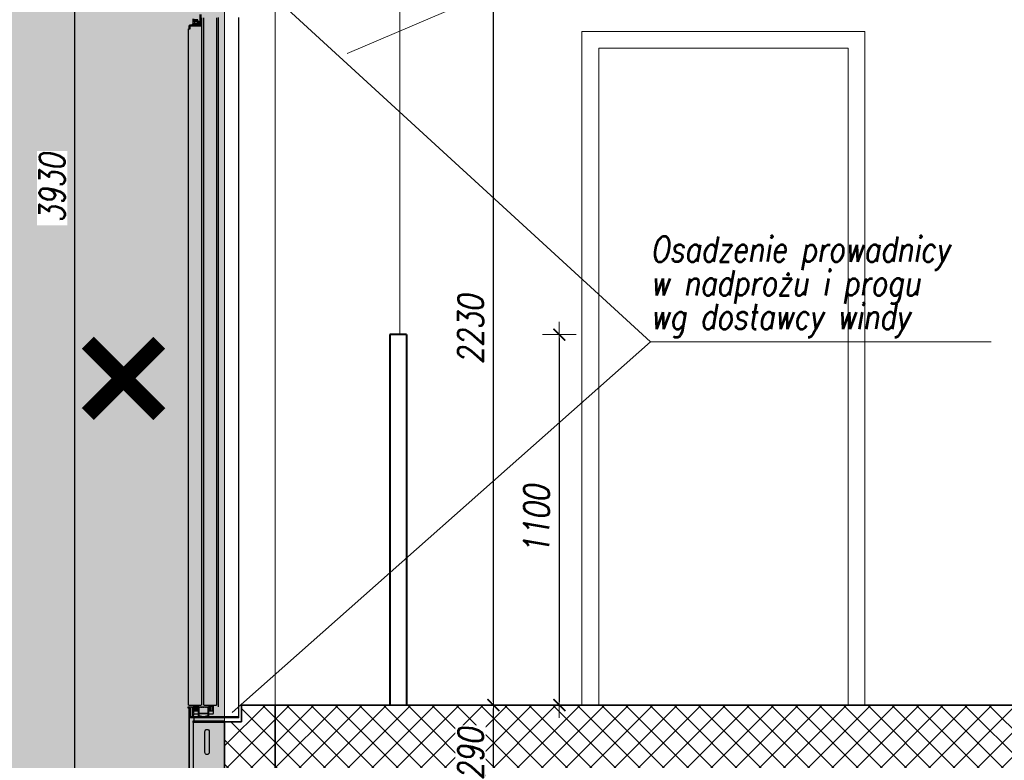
# Model space of a CAD drawing. Header units: millimetres. Extents: x 558 to 31258, y -5755 to 11028.
# Tile 10 of 58: x 29004 to 29296, y 9464 to 9684. Entities that reach past the tile are written whole.
import ezdxf
from ezdxf.enums import TextEntityAlignment as Align

# ---------------------------------------------------------------- set-up
doc = ezdxf.new("R2010")
doc.units = ezdxf.units.MM
doc.layers.add('K_Dzwig', color=10, linetype='Continuous')
for name, color, linetype, lineweight in [('K_Grube', 4, 'Continuous', 35), ('K_Kreskowanie', 8, 'Continuous', 5), ('K_Naroznik', 160, 'Continuous', 40), ('K_Opis_zmienny', 2, 'Continuous', 13), ('K_Stolarka', 3, 'Continuous', 15), ('K_Widokowe', 6, 'Continuous', 13), ('K_Wyburzenia', 8, 'Continuous', 5), ('K_Wymiarowanie', 84, 'Continuous', 13)]:
    doc.layers.add(name, color=color, linetype=linetype, lineweight=lineweight)
doc.styles.add('Zwykły 50', font='romans.shx', dxfattribs={"width": 0.8, "oblique": 10, "height": 7.5})
doc.dimstyles.new('Skala_50', dxfattribs={"dimtxt": 7.5, "dimasz": 1, "dimexe": 1.25, "dimexo": 0.625, "dimgap": 3, "dimtad": 1, "dimdec": 1, "dimlfac": 10, "dimrnd": 0.5, "dimdsep": 46, "dimtxsty": 'Zwykły 50', "dimblk": 'Wymiar', "dimcen": 2.5, "dimse1": 1, "dimse2": 1, "dimazin": 0, "dimtfac": 1, "dimtdec": 1, "dimtix": 1, "dimtmove": 0, "dimatfit": 3, "dimfxl": 1, "dimtfill": 1, "dimarcsym": 0})
pattern_1 = [(45, (-181.491, 0), (-3.59210245, 3.59210245), []), (135, (-181.491, 0), (-3.59210245, -3.59210245), [])]

# ---------------------------------------------------------------- blocks, each defined once
blk = doc.blocks.new('hbrt')
at = {"layer": 'K_Dzwig'}
for p, q in [((18815.22, -20346.89), (18815.22, -20138.94)), ((18821.22, -20343.59), (18821.22, -20138.97)), ((18821.75, -20343.09), (18821.75, -20139.09)), ((18825.65, -20343.09), (18825.65, -20139.08)), ((18826.25, -20343.09), (18826.25, -20139.09)), ((18826.37, -20141.07), (18826.37, -20138.09)), ((18826.67, -20141.07), (18826.67, -20138.09)), ((18827.41, -20139.59), (18827.49, -20139.65)), ((18827.49, -20139.65), (18827.41, -20139.71)), ((18827.41, -20139.71), (18827.41, -20139.74)), ((18827.41, -20139.71), (18828.41, -20139.71)), ((18827.41, -20139.74), (18827.49, -20139.8)), ((18827.41, -20139.74), (18828.41, -20139.74)), ((18827.49, -20139.8), (18827.41, -20139.85)), ((18827.49, -20139.65), (18828.33, -20139.65)), ((18827.49, -20139.8), (18828.33, -20139.8)), ((18828.33, -20139.65), (18828.41, -20139.59)), ((18828.41, -20139.71), (18828.33, -20139.65)), ((18828.33, -20139.8), (18828.41, -20139.74)), ((18828.41, -20139.85), (18828.33, -20139.8)), ((18828.41, -20139.74), (18828.41, -20139.71)), ((18828.63, -20139.36), (18828.63, -20140.06)), ((18828.75, -20140.14), (18828.75, -20139.34)), ((18826.25, -20141.54), (18828.87, -20141.54)), ((18829.65, -20141.09), (18826.7, -20141.09)), ((18829.65, -20141.39), (18826.7, -20141.39)), ((18827, -20140.87), (18826.87, -20140.91)), ((18827.91, -20140.91), (18826.87, -20140.91)), ((18826.87, -20141.51), (18826.95, -20141.54)), ((18826.87, -20141.51), (18827.91, -20141.51)), ((18827.02, -20140.86), (18827, -20140.87)), ((18827.16, -20140.06), (18827.05, -20140.16)), ((18827.05, -20140.8), (18827.05, -20140.16)), ((18827.26, -20140.06), (18827.16, -20140.06)), ((18827.91, -20140.06), (18827.26, -20140.06)), ((18827.41, -20139.85), (18827.41, -20139.89)), ((18827.41, -20139.85), (18828.41, -20139.85)), ((18827.41, -20139.89), (18827.49, -20139.94)), ((18827.41, -20139.89), (18828.41, -20139.89)), ((18827.49, -20139.94), (18827.41, -20140)), ((18827.41, -20140), (18827.41, -20140.04)), ((18827.41, -20140), (18828.41, -20140)), ((18827.41, -20140.04), (18827.45, -20140.06)), ((18827.41, -20140.04), (18828.41, -20140.04)), ((18827.41, -20141.04), (18827.41, -20141.07)), ((18827.41, -20141.07), (18827.44, -20141.09)), ((18827.48, -20140.8), (18827.48, -20140.16)), ((18827.49, -20139.94), (18828.33, -20139.94)), ((18827.78, -20141.54), (18827.79, -20141.54)), ((18827.79, -20141.54), (18827.87, -20141.54)), ((18828.56, -20140.06), (18827.91, -20140.06)), ((18828.95, -20140.91), (18827.91, -20140.91)), ((18827.91, -20141.51), (18828.95, -20141.51)), ((18828.33, -20139.94), (18828.41, -20139.89)), ((18828.41, -20140), (18828.33, -20139.94)), ((18828.34, -20140.16), (18828.34, -20140.8)), ((18828.38, -20140.06), (18828.41, -20140.04)), ((18828.38, -20141.09), (18828.41, -20141.07)), ((18828.41, -20139.89), (18828.41, -20139.85)), ((18828.41, -20140.04), (18828.41, -20140)), ((18828.41, -20141.07), (18828.41, -20141.04)), ((18828.66, -20140.06), (18828.56, -20140.06)), ((18828.63, -20141.06), (18828.63, -20141.09)), ((18828.78, -20140.16), (18828.66, -20140.06)), ((18828.75, -20141.09), (18828.75, -20141.06)), ((18828.78, -20140.8), (18828.78, -20140.16)), ((18828.83, -20140.87), (18828.8, -20140.86)), ((18828.95, -20140.91), (18828.83, -20140.87)), ((18828.83, -20141.56), (18828.95, -20141.51)), ((18829.67, -20142.29), (18829.67, -20141.42)), ((18830.15, -20142.29), (18829.67, -20142.29)), ((18829.97, -20142.29), (18829.97, -20141.42)), ((18830.15, -20343.09), (18830.15, -20142.29)), ((18825.53, -20343.09), (18821.87, -20343.09)), ((18822.73, -20345.49), (18822.73, -20343.59)), ((18822.8, -20343.09), (18822.8, -20343.49)), ((18822.8, -20343.49), (18823.4, -20343.49)), ((18822.8, -20343.54), (18822.93, -20343.54)), ((18822.92, -20343.49), (18822.92, -20343.54)), ((18822.93, -20344.94), (18822.93, -20343.54)), ((18822.93, -20343.54), (18822.99, -20343.54)), ((18822.99, -20344.94), (18822.99, -20343.54)), ((18822.99, -20343.54), (18823.25, -20343.54)), ((18823.25, -20343.54), (18823.28, -20343.54)), ((18823.28, -20343.54), (18823.28, -20344.94)), ((18823.28, -20343.54), (18823.44, -20343.54)), ((18823.4, -20343.49), (18823.44, -20343.49)), ((18823.44, -20343.49), (18824.07, -20343.49)), ((18823.44, -20343.54), (18823.6, -20343.54)), ((18823.6, -20344.94), (18823.6, -20343.54)), ((18823.6, -20343.54), (18823.62, -20343.54)), ((18823.62, -20343.54), (18823.89, -20343.54)), ((18823.89, -20344.94), (18823.89, -20343.54)), ((18823.89, -20343.54), (18823.94, -20343.54)), ((18823.94, -20343.54), (18823.94, -20344.94)), ((18823.94, -20343.54), (18824.08, -20343.54)), ((18823.96, -20343.54), (18823.96, -20343.49)), ((18824.07, -20343.49), (18824.07, -20343.09)), ((18824.08, -20343.54), (18824.21, -20343.54)), ((18824.21, -20343.59), (18824.21, -20343.54)), ((18824.21, -20343.59), (18824.21, -20345.49)), ((18824.67, -20343.59), (18824.21, -20343.59)), ((18824.36, -20345.31), (18824.36, -20343.84)), ((18824.46, -20343.74), (18824.58, -20343.74)), ((18824.58, -20343.74), (18824.63, -20343.84)), ((18824.63, -20343.84), (18824.81, -20343.84)), ((18824.72, -20343.69), (18824.67, -20343.59)), ((18824.77, -20343.59), (18824.72, -20343.69)), ((18825.17, -20343.59), (18824.77, -20343.59)), ((18824.81, -20343.84), (18824.86, -20343.74)), ((18824.86, -20343.74), (18825.08, -20343.74)), ((18825.08, -20343.74), (18825.13, -20343.84)), ((18825.13, -20343.84), (18825.31, -20343.84)), ((18825.22, -20343.69), (18825.17, -20343.59)), ((18825.27, -20343.59), (18825.22, -20343.69)), ((18825.67, -20343.59), (18825.27, -20343.59)), ((18825.31, -20343.84), (18825.36, -20343.74)), ((18825.36, -20343.74), (18825.58, -20343.74)), ((18825.53, -20343.09), (18825.65, -20343.09)), ((18825.58, -20343.74), (18825.63, -20343.84)), ((18825.63, -20343.84), (18825.81, -20343.84)), ((18825.72, -20343.69), (18825.67, -20343.59)), ((18825.77, -20343.59), (18825.72, -20343.69)), ((18826.17, -20343.59), (18825.77, -20343.59)), ((18825.81, -20343.84), (18825.86, -20343.74)), ((18825.86, -20343.74), (18826.08, -20343.74)), ((18826.08, -20343.74), (18826.13, -20343.84)), ((18826.13, -20343.84), (18826.31, -20343.84)), ((18826.22, -20343.69), (18826.17, -20343.59)), ((18826.27, -20343.59), (18826.22, -20343.69)), ((18826.67, -20343.59), (18826.27, -20343.59)), ((18826.31, -20343.84), (18826.36, -20343.74)), ((18826.36, -20343.74), (18826.58, -20343.74)), ((18830.03, -20343.09), (18826.37, -20343.09)), ((18826.58, -20343.74), (18826.63, -20343.84)), ((18826.63, -20343.84), (18826.81, -20343.84)), ((18826.72, -20343.69), (18826.67, -20343.59)), ((18826.77, -20343.59), (18826.72, -20343.69)), ((18827.23, -20343.59), (18826.77, -20343.59)), ((18826.81, -20343.84), (18826.86, -20343.74)), ((18826.86, -20343.74), (18826.98, -20343.74)), ((18827.08, -20343.84), (18827.08, -20345.31)), ((18827.16, -20343.54), (18827.16, -20343.59)), ((18827.16, -20343.54), (18827.3, -20343.54)), ((18827.23, -20345.49), (18827.23, -20343.59)), ((18827.3, -20343.09), (18827.3, -20343.49)), ((18827.3, -20343.49), (18827.94, -20343.49)), ((18827.3, -20343.54), (18827.43, -20343.54)), ((18827.42, -20343.49), (18827.42, -20343.54)), ((18827.43, -20344.94), (18827.43, -20343.54)), ((18827.43, -20343.54), (18827.49, -20343.54)), ((18827.49, -20344.94), (18827.49, -20343.54)), ((18827.49, -20343.54), (18827.75, -20343.54)), ((18827.75, -20343.54), (18827.78, -20343.54)), ((18827.78, -20343.54), (18827.78, -20344.94)), ((18827.78, -20343.54), (18827.94, -20343.54)), ((18827.94, -20343.49), (18828.57, -20343.49)), ((18827.94, -20343.54), (18828.1, -20343.54)), ((18828.1, -20344.94), (18828.1, -20343.54)), ((18828.1, -20343.54), (18828.12, -20343.54)), ((18828.12, -20343.54), (18828.39, -20343.54)), ((18828.39, -20344.94), (18828.39, -20343.54)), ((18828.39, -20343.54), (18828.44, -20343.54)), ((18828.44, -20343.54), (18828.44, -20344.94)), ((18828.44, -20343.54), (18828.58, -20343.54)), ((18828.46, -20343.54), (18828.46, -20343.49)), ((18828.57, -20343.49), (18828.57, -20343.09)), ((18828.58, -20343.54), (18828.71, -20343.54)), ((18828.71, -20343.59), (18828.71, -20343.54)), ((18828.71, -20343.59), (18828.71, -20345.49)), ((18829.16, -20343.59), (18828.71, -20343.59)), ((18828.96, -20346.59), (18828.96, -20343.94)), ((18829.06, -20343.84), (18829.25, -20343.84)), ((18829.21, -20343.69), (18829.16, -20343.59)), ((18829.26, -20343.59), (18829.21, -20343.69)), ((18829.25, -20343.84), (18829.3, -20343.74)), ((18829.67, -20343.59), (18829.26, -20343.59)), ((18829.3, -20343.74), (18829.53, -20343.74)), ((18829.52, -20343.99), (18829.82, -20343.99)), ((18829.52, -20346.59), (18829.52, -20343.99)), ((18829.53, -20343.74), (18829.58, -20343.84)), ((18829.58, -20343.84), (18829.87, -20343.84)), ((18829.72, -20343.69), (18829.67, -20343.59)), ((18829.77, -20343.59), (18829.72, -20343.69)), ((18830.22, -20343.59), (18829.77, -20343.59)), ((18829.82, -20346.59), (18829.82, -20343.99)), ((18829.82, -20344.19), (18829.92, -20344.19)), ((18829.82, -20370.69), (18829.82, -20344.19)), ((18829.92, -20343.89), (18829.92, -20343.99)), ((18829.92, -20343.99), (18830.22, -20343.99)), ((18829.92, -20370.69), (18829.92, -20344.19)), ((18830.03, -20343.09), (18830.15, -20343.09)), ((18830.22, -20343.99), (18830.22, -20343.59)), ((18815.22, -20346.59), (18829.52, -20346.59)), ((18815.22, -20346.89), (18829.52, -20346.89)), ((18822.48, -20346.59), (18825.2, -20346.59)), ((18824.16, -20346.44), (18822.68, -20346.44)), ((18822.73, -20344.94), (18822.8, -20344.94)), ((18822.88, -20345.64), (18822.73, -20345.49)), ((18822.8, -20344.94), (18822.93, -20344.94)), ((18824.06, -20345.64), (18822.88, -20345.64)), ((18822.88, -20345.79), (18824.16, -20345.79)), ((18822.93, -20344.94), (18822.99, -20344.94)), ((18822.99, -20344.94), (18823.25, -20344.94)), ((18823.25, -20344.94), (18823.28, -20344.94)), ((18823.28, -20344.94), (18823.44, -20344.94)), ((18823.44, -20344.94), (18823.6, -20344.94)), ((18823.6, -20344.94), (18823.62, -20344.94)), ((18823.62, -20344.94), (18823.89, -20344.94)), ((18823.89, -20344.94), (18823.94, -20344.94)), ((18823.94, -20344.94), (18824.08, -20344.94)), ((18824.21, -20345.49), (18824.06, -20345.64)), ((18824.08, -20344.94), (18824.21, -20344.94)), ((18824.21, -20345.84), (18824.21, -20346.39)), ((18824.36, -20345.91), (18824.61, -20345.66)), ((18824.36, -20346.44), (18824.36, -20345.91)), ((18824.67, -20346.44), (18824.36, -20346.44)), ((18826.88, -20345.51), (18824.56, -20345.51)), ((18824.61, -20345.66), (18826.83, -20345.66)), ((18824.67, -20346.24), (18824.67, -20346.44)), ((18824.82, -20346.24), (18824.67, -20346.24)), ((18824.82, -20346.39), (18824.82, -20346.24)), ((18825.2, -20346.39), (18824.82, -20346.39)), ((18825.2, -20346.59), (18825.2, -20346.39)), ((18826.25, -20346.39), (18826.25, -20346.59)), ((18826.62, -20346.39), (18826.25, -20346.39)), ((18826.25, -20346.59), (18828.96, -20346.59)), ((18826.62, -20346.24), (18826.62, -20346.39)), ((18826.77, -20346.24), (18826.62, -20346.24)), ((18826.77, -20346.44), (18826.77, -20346.24)), ((18827.08, -20346.44), (18826.77, -20346.44)), ((18826.83, -20345.66), (18827.08, -20345.91)), ((18827.08, -20345.91), (18827.08, -20346.44)), ((18827.23, -20344.94), (18827.3, -20344.94)), ((18827.38, -20345.64), (18827.23, -20345.49)), ((18827.23, -20346.39), (18827.23, -20345.84)), ((18827.28, -20345.79), (18828.56, -20345.79)), ((18828.76, -20346.44), (18827.28, -20346.44)), ((18827.3, -20344.94), (18827.43, -20344.94)), ((18828.56, -20345.64), (18827.38, -20345.64)), ((18827.43, -20344.94), (18827.49, -20344.94)), ((18827.49, -20344.94), (18827.75, -20344.94)), ((18827.75, -20344.94), (18827.78, -20344.94)), ((18827.78, -20344.94), (18827.94, -20344.94)), ((18827.94, -20344.94), (18828.1, -20344.94)), ((18828.1, -20344.94), (18828.12, -20344.94)), ((18828.12, -20344.94), (18828.39, -20344.94)), ((18828.39, -20344.94), (18828.44, -20344.94)), ((18828.44, -20344.94), (18828.58, -20344.94)), ((18828.47, -20347.79), (18828.47, -20346.89)), ((18828.71, -20345.49), (18828.56, -20345.64)), ((18828.56, -20345.79), (18828.81, -20346.04)), ((18828.58, -20344.94), (18828.71, -20344.94)), ((18828.81, -20346.04), (18828.81, -20346.39)), ((18828.47, -20347.79), (18819.44, -20347.79)), ((18819.44, -20350.64), (18819.44, -20347.79)), ((18819.44, -20348.22), (18828.75, -20348.22)), ((18828.75, -20347.79), (18828.47, -20347.79)), ((18828.75, -20348.22), (18828.75, -20369.39)), ((18824, -20350.94), (18824, -20357.14)), ((18825.3, -20357.14), (18825.3, -20350.94))]:
    blk.add_line(p, q, dxfattribs=at)
for centre, radius, start, end in [((18826.7, -20141.07), 0.325, 180, 270), ((18826.7, -20141.07), 0.025, 180, 270), ((18826.9, -20140.98), 0.0773, 110, 270), ((18826.9, -20141.44), 0.0773, 142.2613, 250), ((18828.92, -20140.98), 0.0773, 270, 70), ((18828.92, -20141.44), 0.0773, 290, 37.7387), ((18829.65, -20141.42), 0.325, 0, 90), ((18829.65, -20141.42), 0.025, 0, 90), ((18824.46, -20343.84), 0.1, 90, 180), ((18826.98, -20343.84), 0.1, 0, 90), ((18829.06, -20343.94), 0.1, 90, 180), ((18829.87, -20343.89), 0.05, 0, 90), ((18824.16, -20345.84), 0.05, 0, 90), ((18824.16, -20346.39), 0.05, 270, 0), ((18824.56, -20345.31), 0.2, 180, 270), ((18826.88, -20345.31), 0.2, 270, 0), ((18827.28, -20345.84), 0.05, 90, 180), ((18827.28, -20346.39), 0.05, 180, 270), ((18828.76, -20346.39), 0.05, 270, 0), ((18829.52, -20346.59), 0.3, 270, 0), ((18824.65, -20350.94), 0.65, 0, 180), ((18824.65, -20357.14), 0.65, 180, 0)]:
    blk.add_arc(centre, radius, start, end, dxfattribs=at)
for points, knots in [([(18826.9, -20141.06), (18826.9, -20141.06), (18826.91, -20141.06), (18826.97, -20141.06), (18827.06, -20141.06), (18827.19, -20141.06), (18827.35, -20141.06), (18827.53, -20141.06), (18827.72, -20141.06), (18827.85, -20141.06), (18827.91, -20141.06)], [0, 0, 0, 0, 0.116516, 0.240011, 0.368641, 0.5, 0.631359, 0.759989, 0.883484, 1, 1, 1, 1]), ([(18827.05, -20140.8), (18827.04, -20140.81), (18827.04, -20140.82), (18827.03, -20140.84), (18827.02, -20140.86), (18827, -20140.86), (18827, -20140.87)], [0, 0, 0, 0, 0.230869, 0.499512, 0.750083, 1, 1, 1, 1]), ([(18827.45, -20140.87), (18827.38, -20140.84), (18827.24, -20140.8), (18827.09, -20140.84), (18827.02, -20140.86)], [0, 0, 0, 0, 0.53064, 1, 1, 1, 1]), ([(18827.26, -20140.06), (18827.21, -20140.07), (18827.14, -20140.09), (18827.07, -20140.14), (18827.05, -20140.16)], [0, 0, 0, 0, 0.699449, 1, 1, 1, 1]), ([(18827.48, -20140.16), (18827.45, -20140.14), (18827.39, -20140.09), (18827.32, -20140.06), (18827.27, -20140.06), (18827.26, -20140.06)], [0, 0, 0, 0, 0.409697, 0.828853, 1, 1, 1, 1]), ([(18827.48, -20140.8), (18827.48, -20140.81), (18827.48, -20140.82), (18827.47, -20140.84), (18827.46, -20140.86), (18827.46, -20140.86), (18827.45, -20140.87)], [0, 0, 0, 0, 0.2308694, 0.4995121, 0.7500828, 1, 1, 1, 1]), ([(18828.37, -20140.87), (18828.22, -20140.84), (18827.91, -20140.8), (18827.61, -20140.84), (18827.45, -20140.87)], [0, 0, 0, 0, 0.499536, 1, 1, 1, 1]), ([(18827.48, -20140.16), (18827.54, -20140.14), (18827.65, -20140.09), (18827.8, -20140.06), (18827.89, -20140.06), (18827.91, -20140.06)], [0, 0, 0, 0, 0.409697, 0.828853, 1, 1, 1, 1]), ([(18827.91, -20140.06), (18828.02, -20140.07), (18828.17, -20140.09), (18828.3, -20140.14), (18828.34, -20140.16)], [0, 0, 0, 0, 0.699449, 1, 1, 1, 1]), ([(18827.91, -20141.06), (18827.97, -20141.06), (18828.1, -20141.06), (18828.29, -20141.06), (18828.47, -20141.06), (18828.63, -20141.06), (18828.76, -20141.06), (18828.86, -20141.06), (18828.91, -20141.06), (18828.92, -20141.06), (18828.92, -20141.06)], [0, 0, 0, 0, 0.116516, 0.240011, 0.368641, 0.5, 0.631359, 0.759989, 0.883484, 1, 1, 1, 1]), ([(18828.56, -20140.06), (18828.51, -20140.07), (18828.43, -20140.09), (18828.37, -20140.14), (18828.34, -20140.16)], [0, 0, 0, 0, 0.699449, 1, 1, 1, 1]), ([(18828.34, -20140.8), (18828.34, -20140.81), (18828.35, -20140.82), (18828.35, -20140.84), (18828.36, -20140.86), (18828.37, -20140.86), (18828.37, -20140.87)], [0, 0, 0, 0, 0.230869, 0.499512, 0.750083, 1, 1, 1, 1]), ([(18828.8, -20140.86), (18828.73, -20140.84), (18828.59, -20140.8), (18828.44, -20140.84), (18828.37, -20140.87)], [0, 0, 0, 0, 0.467562, 1, 1, 1, 1]), ([(18828.78, -20140.16), (18828.75, -20140.14), (18828.69, -20140.09), (18828.62, -20140.06), (18828.57, -20140.06), (18828.56, -20140.06)], [0, 0, 0, 0, 0.409697, 0.828853, 1, 1, 1, 1]), ([(18828.78, -20140.8), (18828.78, -20140.81), (18828.78, -20140.82), (18828.79, -20140.84), (18828.81, -20140.86), (18828.82, -20140.86), (18828.83, -20140.87)], [0, 0, 0, 0, 0.2308648, 0.4995009, 0.7498628, 1, 1, 1, 1])]:
    blk.add_open_spline(points, degree=3, knots=knots, dxfattribs=at)
for points in [[(18827.05, -20140.8), (18827.12, -20140.78), (18827.26, -20140.74), (18827.41, -20140.78), (18827.48, -20140.8)], [(18827.48, -20140.8), (18827.62, -20140.78), (18827.91, -20140.74), (18828.2, -20140.78), (18828.34, -20140.8)], [(18828.34, -20140.8), (18828.42, -20140.78), (18828.56, -20140.74), (18828.71, -20140.78), (18828.78, -20140.8)], [(18828.75, -20348.22), (18828.75, -20348.16), (18828.75, -20348.05), (18828.75, -20347.91), (18828.75, -20347.81), (18828.75, -20347.8), (18828.75, -20347.79)]]:
    blk.add_open_spline(points, degree=3, dxfattribs=at)
blk = doc.blocks.new('Wymiar')
for p, q in [((0, -5), (0, 5)), ((-3.75, 0), (3.75, 0))]:
    blk.add_line(p, q)
at = {"const_width": 0.5}
blk.add_lwpolyline([(-1.77, -1.77), (1.77, 1.77)], dxfattribs=at)
blk = doc.blocks.new('*D820')
at = {"layer": 'Defpoints', "color": 0}
for p in [(29020.09, 9830), (29079.52, 9830), (29079.52, 9437)]:
    blk.add_point(p, dxfattribs=at)
at = {"layer": 'K_Wymiarowanie', "color": 0, "lineweight": -2, "ltscale": 5}
blk.add_line((29020.09, 9438), (29020.09, 9829), dxfattribs=at)
at = {"layer": 'K_Wymiarowanie', "color": 0, "linetype": 'ByBlock', "lineweight": -2}
for p, rotation in [((29020.09, 9830), 90), ((29020.09, 9437), 270)]:
    blk.add_blockref('Wymiar', p, dxfattribs=dict(at, rotation=rotation))
at = {"layer": 'K_Wymiarowanie', "color": 0, "ltscale": 5, "insert": (29013.34, 9633.5), "char_height": 7.5, "attachment_point": 5, "rotation": 90, "style": 'Zwykły 50', "bg_fill": 3, "box_fill_scale": 1.1, "bg_fill_color": 256, "bg_fill_true_color": 13158600, "bg_fill_transparency": 0}
blk.add_mtext('3930', dxfattribs=at)
blk = doc.blocks.new('*D825')
at = {"layer": 'Defpoints', "color": 0}
for p in [(29134.13, 9480), (29144.28, 9480), (29136.96, 9451)]:
    blk.add_point(p, dxfattribs=at)
at = {"layer": 'K_Wymiarowanie', "color": 0, "lineweight": -2, "ltscale": 5}
blk.add_line((29144.28, 9452), (29144.28, 9479), dxfattribs=at)
at = {"layer": 'K_Wymiarowanie', "color": 0, "linetype": 'ByBlock', "lineweight": -2}
for p, rotation in [((29144.28, 9480), 90), ((29144.28, 9451), 270)]:
    blk.add_blockref('Wymiar', p, dxfattribs=dict(at, rotation=rotation))
at = {"layer": 'K_Wymiarowanie', "color": 0, "ltscale": 5, "insert": (29137.53, 9465.5), "char_height": 7.5, "attachment_point": 5, "rotation": 90, "style": 'Zwykły 50', "bg_fill": 3, "box_fill_scale": 1.1, "bg_fill_color": 256, "bg_fill_true_color": 13158600, "bg_fill_transparency": 0}
blk.add_mtext('290', dxfattribs=at)
blk = doc.blocks.new('*D826')
at = {"layer": 'Defpoints', "color": 0}
for p in [(29079.52, 9703), (29144.28, 9703), (29134.13, 9480)]:
    blk.add_point(p, dxfattribs=at)
at = {"layer": 'K_Wymiarowanie', "color": 0, "lineweight": -2, "ltscale": 5}
blk.add_line((29144.28, 9481), (29144.28, 9702), dxfattribs=at)
at = {"layer": 'K_Wymiarowanie', "color": 0, "linetype": 'ByBlock', "lineweight": -2}
for p, rotation in [((29144.28, 9703), 90), ((29144.28, 9480), 270)]:
    blk.add_blockref('Wymiar', p, dxfattribs=dict(at, rotation=rotation))
at = {"layer": 'K_Wymiarowanie', "color": 0, "ltscale": 5, "insert": (29137.53, 9591.5), "char_height": 7.5, "attachment_point": 5, "rotation": 90, "style": 'Zwykły 50', "bg_fill": 3, "box_fill_scale": 1.1, "bg_fill_color": 256, "bg_fill_true_color": 13158600, "bg_fill_transparency": 0}
blk.add_mtext('2230', dxfattribs=at)
blk = doc.blocks.new('*D844')
at = {"layer": 'Defpoints', "color": 0}
for p in [(29118.52, 9590), (29124.89, 9480), (29163.84, 9480)]:
    blk.add_point(p, dxfattribs=at)
at = {"layer": 'K_Wymiarowanie', "color": 0, "lineweight": -2}
blk.add_line((29163.84, 9589), (29163.84, 9481), dxfattribs=at)
at = {"layer": 'K_Wymiarowanie', "color": 0, "linetype": 'ByBlock', "lineweight": -2}
for p, rotation in [((29163.84, 9590), 90), ((29163.84, 9480), 270)]:
    blk.add_blockref('Wymiar', p, dxfattribs=dict(at, rotation=rotation))
at = {"layer": 'K_Wymiarowanie', "color": 0, "ltscale": 5, "insert": (29157.09, 9535), "char_height": 7.5, "attachment_point": 5, "rotation": 90, "style": 'Zwykły 50', "bg_fill": 3, "box_fill_scale": 1.1, "bg_fill_color": 256, "bg_fill_true_color": 13158600, "bg_fill_transparency": 0}
blk.add_mtext('1100', dxfattribs=at)

msp = doc.modelspace()

# ---------------------------------------------------------------- hatches: boundary and pattern name
at = {"layer": 'K_Kreskowanie', "ltscale": 5}
h = msp.add_hatch(dxfattribs=at)
h.set_pattern_fill('ANSI37', color=256, scale=1.6)
h.set_pattern_definition(pattern_1)
h.paths.add_polyline_path([(29064.52, 9472.454), (29064.52, 9420.004), (29079.52, 9420.004), (29079.52, 9480.004), (29069.52, 9480.004), (29069.52, 9475.004), (29064.52, 9475.004), (29064.52, 9472.454)], is_closed=False)
h = msp.add_hatch(dxfattribs=at)
h.set_pattern_fill('ANSI37', color=256, scale=1.6)
h.set_pattern_definition(pattern_1)
h.paths.add_polyline_path([(29333.52, 9451.004), (29405.52, 9451.004), (29405.52, 9480.004), (29079.52, 9480.004), (29079.52, 9437.004), (29114.52, 9437.004), (29114.52, 9451.004), (29323.52, 9451.004), (29323.52, 9197.004), (29079.52, 9197.004), (29079.52, 9177.004), (29405.52, 9177.004), (29405.52, 9197.004), (29333.52, 9197.004), (29333.52, 9451.004)], is_closed=False)
at = {"layer": 'K_Wyburzenia'}
h = msp.add_hatch(dxfattribs=at)
h.set_pattern_fill('AR-CONC', color=256, scale=0.05)
h.set_pattern_definition([(50, (21592.657, 12065.275), (9.1092334, -0.796954), [0.9525, -10.4775]), (355, (21592.657, 12065.275), (-1.762171, 9.552842), [0.762, -8.382029]), (100.45144, (21593.416, 12065.209), (7.347062, 8.755888), [0.8095, -8.904512]), (46.1842, (21592.657, 12067.815), (13.553952, -2.102116), [1.42875, -15.71625]), (96.63556, (21593.787, 12067.64), (11.870207, 12.371306), [1.21425, -13.35678]), (351.18415, (21592.657, 12067.815), (11.870207, 12.371306), [1.142998, -12.572987]), (21, (21593.927, 12067.18), (7.5807196, -5.11326), [0.9525, -10.4775]), (326, (21593.927, 12067.18), (3.090101, 9.209398), [0.762, -8.382]), (71.45145, (21594.559, 12066.754), (10.670821, 4.096138), [0.8095, -8.904497]), (37.5, (21592.6573, 12065.2752), (0.1544302, 4.227752), [0, -8.2804, 0, -8.509, 0, -8.41375]), (7.5, (21592.6573, 12065.275), (3.340983, 5.0090287), [0, -4.8514, 0, -8.0899, 0, -3.20675]), (327.5, (21589.8252, 12065.2752), (6.7795298, -0.2864372), [0, -3.175, 0, -9.906, 0, -13.1445]), (317.5, (21588.555, 12065.275), (7.406459, 1.2713246), [0, -4.1275, 0, -6.5786, 0, -9.3345])])
h.paths.add_polyline_path([(28832.52, 10577.004), (28832.52, 9097.004), (29064.52, 9097.004), (29064.52, 10577.004), (28832.52, 10577.004)], is_closed=False)

# ---------------------------------------------------------------- linework, layer by layer
at = {"layer": 'K_Grube', "ltscale": 5}
for p, q in [((29405.52, 9480.004), (29069.52, 9480.004)), ((29069.52, 9475.004), (29069.52, 9480.004)), ((29079.52, 9437.004), (29079.52, 9480.004)), ((29064.52, 9420.004), (29064.52, 9475.004)), ((29069.52, 9475.004), (29064.52, 9475.004))]:
    msp.add_line(p, q, dxfattribs=at)
at = {"layer": 'K_Naroznik'}
for p, q in [((29118.52, 9590.004), (29113.52, 9590.004)), ((29113.52, 9590.004), (29113.52, 9480.004)), ((29118.52, 9590.004), (29118.52, 9480.004))]:
    msp.add_line(p, q, dxfattribs=at)
at = {"layer": 'K_Opis_zmienny'}
for p, q in [((29064.52, 9703.76), (29190.858, 9587.869)), ((29066.718, 9477.845), (29190.858, 9587.869)), ((29190.858, 9587.869), (29291.949, 9587.869))]:
    msp.add_line(p, q, dxfattribs=at)
at = {"layer": 'K_Opis_zmienny', "ltscale": 5}
msp.add_line((29164.782, 9700.818), (29100.919, 9673.425), dxfattribs=at)
at = {"layer": 'K_Stolarka', "ltscale": 5}
for p, q in [((29170.52, 9480.004), (29170.52, 9680.004)), ((29254.52, 9680.004), (29170.52, 9680.004)), ((29254.52, 9480.004), (29254.52, 9680.004)), ((29249.52, 9675.004), (29175.52, 9675.004)), ((29175.52, 9480.004), (29175.52, 9675.004)), ((29249.52, 9480.004), (29249.52, 9675.004))]:
    msp.add_line(p, q, dxfattribs=at)
at = {"layer": 'K_Widokowe', "color": 10, "ltscale": 5}
for p, q in [((29116.52, 9767.004), (29116.52, 9590.004)), ((29064.52, 9703.004), (29064.52, 9475.004)), ((29079.52, 9703.004), (29079.52, 9480.004))]:
    msp.add_line(p, q, dxfattribs=at)
at = {"layer": 'K_Wyburzenia', "color": 9, "const_width": 5}
for points in [[(29023.914, 9587.611), (29045.127, 9566.398)], [(29045.127, 9587.611), (29023.914, 9566.398)]]:
    msp.add_lwpolyline(points, dxfattribs=at)

# ---------------------------------------------------------------- block references
at = {"layer": 'K_Wymiarowanie', "xscale": -1}
msp.add_blockref('hbrt', (47883.961, 29823.095), dxfattribs=at)

# ---------------------------------------------------------------- texts
at = {"layer": 'K_Opis_zmienny', "style": 'Zwykły 50', "oblique": 10, "width": 0.8}
for s, p in [('Osadzenie prowadnicy', (29190.858, 9615.369)), ('w nadprożu i progu', (29190.858, 9605.369)), ('wg dostawcy windy', (29190.858, 9595.369))]:
    msp.add_text(s, height=7.5, dxfattribs=at).set_placement(p, align=Align.MIDDLE_LEFT)

# ---------------------------------------------------------------- next in the draw order: dimensions: what is measured, and where the dimension line sits
at = {"layer": 'K_Wymiarowanie', "ltscale": 5}
for base, p1, p2, picture, middle in [((29020.089, 9830.004), (29079.52, 9437.004), (29079.52, 9830.004), '*D820', (29013.339, 9633.504)), ((29144.282, 9480.004), (29136.96, 9451.004), (29134.126, 9480.004), '*D825', (29137.532, 9465.504))]:
    dim = msp.add_linear_dim(base=base, p1=p1, p2=p2, angle=90, dimstyle='Skala_50', override={"dimtmove": 1}, dxfattribs=at)
    dim.commit()
    dim.dimension.update_dxf_attribs({"geometry": picture, "text_midpoint": middle})

# ---------------------------------------------------------------- next in the draw order: dimensions: what is measured, and where the dimension line sits
dim = msp.add_linear_dim(base=(29144.282, 9703.004), p1=(29134.126, 9480.004), p2=(29079.52, 9703.004), angle=90, dimstyle='Skala_50', override={"dimtmove": 1}, dxfattribs=at)
dim.commit()
dim.dimension.update_dxf_attribs({"geometry": '*D826', "text_midpoint": (29137.532, 9591.504)})

# ---------------------------------------------------------------- next in the draw order: dimensions: what is measured, and where the dimension line sits
at = {"layer": 'K_Wymiarowanie'}
dim = msp.add_linear_dim(base=(29163.845, 9480.004), p1=(29118.52, 9590.004), p2=(29124.886, 9480.004), angle=90, dimstyle='Skala_50', dxfattribs=at)
dim.commit()
dim.dimension.update_dxf_attribs({"geometry": '*D844', "text_midpoint": (29157.095, 9535.004)})

doc.saveas('drawing.dxf')
